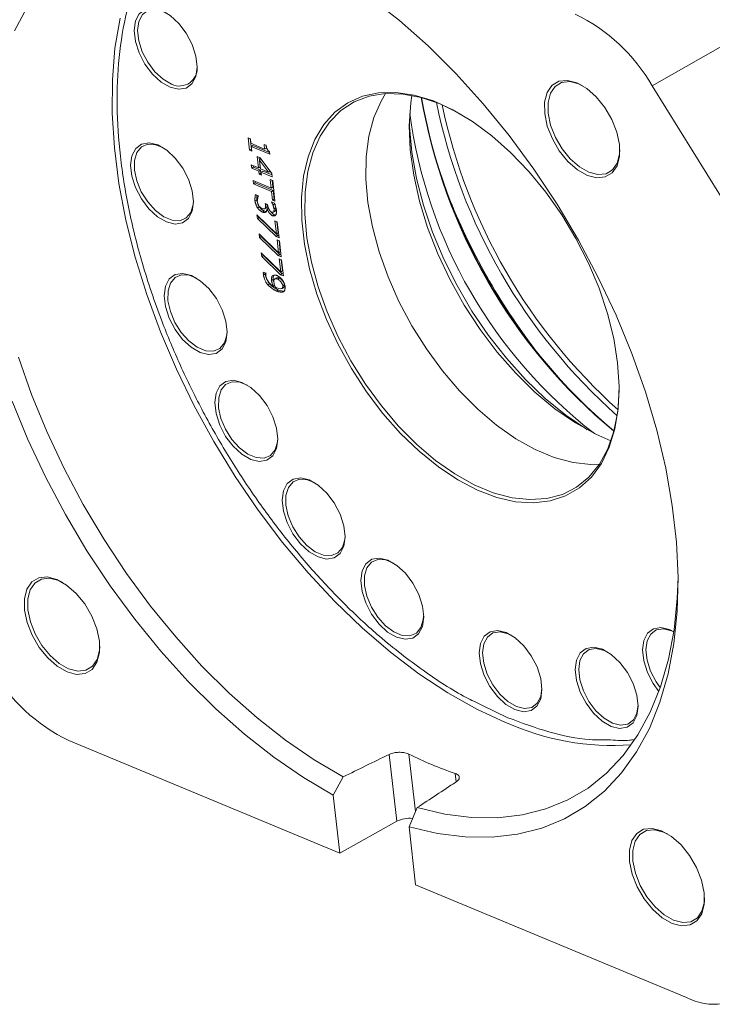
# Model space of a CAD drawing. Header units: inches. Extents: x 0.3 to 33.9, y 0.2 to 21.6.
# Tile 18 of 28: x 27.1 to 28.5, y 16.6 to 18.6. Entities that reach past the tile are written whole.
import ezdxf

# ---------------------------------------------------------------- set-up
doc = ezdxf.new("R2010")
doc.units = ezdxf.units.IN
doc.header["$MEASUREMENT"] = 0

msp = doc.modelspace()

# ---------------------------------------------------------------- linework, layer by layer
at = {"color": 7, "linetype": 'Continuous', "lineweight": 15}
for p, q in [((28.4222, 18.4541), (28.5609, 18.5335)), ((28.2719, 18.4581), (28.2796, 18.4544)), ((28.4222, 18.4541), (28.8592, 17.749)), ((27.5997, 18.3462), (27.5954, 18.348)), ((27.5954, 18.348), (27.5983, 18.3226)), ((27.5994, 18.3463), (27.6019, 18.3247)), ((27.6008, 18.3368), (27.5997, 18.3462)), ((27.5983, 18.3226), (27.6019, 18.3247)), ((27.5983, 18.3226), (27.6026, 18.3209)), ((27.629, 18.3251), (27.6008, 18.3368)), ((27.6016, 18.3301), (27.6051, 18.3321)), ((27.6026, 18.3209), (27.6016, 18.3301)), ((27.6016, 18.3301), (27.6394, 18.3143)), ((27.6019, 18.3247), (27.6022, 18.3245)), ((27.6051, 18.3321), (27.639, 18.318)), ((27.6317, 18.3329), (27.6279, 18.3345)), ((27.6279, 18.3345), (27.629, 18.3251)), ((27.629, 18.3251), (27.6325, 18.3271)), ((27.6321, 18.331), (27.6325, 18.3271)), ((27.6195, 18.307), (27.6136, 18.3095)), ((27.6136, 18.3095), (27.6162, 18.2866)), ((27.6175, 18.3079), (27.6197, 18.2886)), ((27.6218, 18.3039), (27.6187, 18.3021)), ((27.6187, 18.3021), (27.6371, 18.2779)), ((27.6207, 18.2847), (27.6187, 18.3021)), ((27.6438, 18.2748), (27.6195, 18.307)), ((27.6394, 18.3143), (27.6388, 18.3197)), ((27.6162, 18.2866), (27.6017, 18.2926)), ((27.6017, 18.2926), (27.6025, 18.2859)), ((27.6025, 18.2859), (27.606, 18.2879)), ((27.6025, 18.2859), (27.6169, 18.2799)), ((27.6057, 18.2909), (27.606, 18.2879)), ((27.606, 18.2879), (27.6205, 18.2819)), ((27.6162, 18.2866), (27.6197, 18.2886)), ((27.6169, 18.2799), (27.6205, 18.2819)), ((27.6205, 18.2819), (27.6212, 18.2757)), ((27.6371, 18.2779), (27.6207, 18.2847)), ((27.6169, 18.2799), (27.6176, 18.2737)), ((27.6176, 18.2737), (27.6212, 18.2757)), ((27.6176, 18.2737), (27.6222, 18.2718)), ((27.6212, 18.2757), (27.6217, 18.2755)), ((27.6215, 18.278), (27.625, 18.28)), ((27.6222, 18.2718), (27.6215, 18.278)), ((27.6215, 18.278), (27.6445, 18.2684)), ((27.625, 18.28), (27.6441, 18.2721)), ((27.6371, 18.2779), (27.6402, 18.2796)), ((27.6454, 18.2605), (27.6404, 18.2626)), ((27.6404, 18.2626), (27.6424, 18.2452)), ((27.6445, 18.2684), (27.6438, 18.2748)), ((27.6424, 18.2452), (27.6054, 18.2605)), ((27.6054, 18.2605), (27.6061, 18.2536)), ((27.6061, 18.2536), (27.6097, 18.2557)), ((27.6061, 18.2536), (27.6432, 18.2383)), ((27.6093, 18.2589), (27.6097, 18.2557)), ((27.6097, 18.2557), (27.6467, 18.2403)), ((27.6424, 18.2452), (27.6459, 18.2472)), ((27.6444, 18.2609), (27.6459, 18.2472)), ((27.6501, 18.2188), (27.6454, 18.2605)), ((27.6162, 18.2297), (27.6102, 18.2322)), ((27.6162, 18.2292), (27.6162, 18.2297)), ((27.6432, 18.2383), (27.6467, 18.2403)), ((27.6432, 18.2383), (27.6452, 18.2208)), ((27.6452, 18.2208), (27.6487, 18.2229)), ((27.6487, 18.2229), (27.6467, 18.2403)), ((27.6497, 18.2225), (27.6487, 18.2229)), ((27.6128, 18.2211), (27.6092, 18.2191)), ((27.6146, 18.2046), (27.6181, 18.2067)), ((27.6284, 18.2027), (27.6284, 18.2027)), ((27.6298, 18.2035), (27.6319, 18.2047)), ((27.6299, 18.2036), (27.6334, 18.2057)), ((27.6348, 18.2118), (27.6302, 18.2138)), ((27.6302, 18.2138), (27.6305, 18.2108)), ((27.6338, 18.2024), (27.6368, 18.2041)), ((27.6338, 18.2024), (27.6342, 18.2022)), ((27.6342, 18.2022), (27.6369, 18.2038)), ((27.6351, 18.2095), (27.6348, 18.2118)), ((27.649, 18.2147), (27.643, 18.2172)), ((27.643, 18.2172), (27.6431, 18.2167)), ((27.6431, 18.2167), (27.6435, 18.217)), ((27.6452, 18.2208), (27.6501, 18.2188)), ((27.646, 18.2106), (27.6495, 18.2127)), ((27.6482, 18.2026), (27.6517, 18.2047)), ((27.6531, 18.1516), (27.6133, 18.1907)), ((27.6133, 18.1907), (27.6141, 18.1833)), ((27.6141, 18.1833), (27.6177, 18.1854)), ((27.6141, 18.1833), (27.6524, 18.146)), ((27.6175, 18.1866), (27.6177, 18.1854)), ((27.6177, 18.1854), (27.6559, 18.1481)), ((27.6245, 18.1961), (27.6281, 18.1982)), ((27.6447, 18.1887), (27.6483, 18.1907)), ((27.6463, 18.196), (27.6463, 18.196)), ((27.6474, 18.1966), (27.6498, 18.198)), ((27.6476, 18.1969), (27.6511, 18.1989)), ((27.65, 18.1784), (27.6531, 18.1516)), ((27.6549, 18.1764), (27.65, 18.1784)), ((27.6566, 18.1537), (27.654, 18.1768)), ((27.6587, 18.1434), (27.6549, 18.1764)), ((27.6575, 18.1127), (27.6177, 18.1518)), ((27.6177, 18.1518), (27.6185, 18.1444)), ((27.6185, 18.1444), (27.6221, 18.1464)), ((27.6185, 18.1444), (27.6568, 18.1071)), ((27.6219, 18.1476), (27.6221, 18.1464)), ((27.6221, 18.1464), (27.6603, 18.1091)), ((27.6524, 18.146), (27.6559, 18.1481)), ((27.6524, 18.146), (27.6587, 18.1434)), ((27.6566, 18.1537), (27.6531, 18.1516)), ((27.6559, 18.1481), (27.6583, 18.1471)), ((27.6544, 18.1395), (27.6575, 18.1127)), ((27.6594, 18.1374), (27.6544, 18.1395)), ((27.661, 18.1147), (27.6584, 18.1378)), ((27.6631, 18.1045), (27.6594, 18.1374)), ((27.6619, 18.0737), (27.6221, 18.1128)), ((27.6221, 18.1128), (27.623, 18.1054)), ((27.623, 18.1054), (27.6265, 18.1075)), ((27.623, 18.1054), (27.6612, 18.0681)), ((27.6264, 18.1087), (27.6265, 18.1075)), ((27.6265, 18.1075), (27.6648, 18.0702)), ((27.6568, 18.1071), (27.6603, 18.1091)), ((27.6568, 18.1071), (27.6631, 18.1045)), ((27.661, 18.1147), (27.6575, 18.1127)), ((27.6588, 18.1005), (27.6619, 18.0737)), ((27.6638, 18.0984), (27.6588, 18.1005)), ((27.6603, 18.1091), (27.6627, 18.1081)), ((27.6654, 18.0757), (27.6628, 18.0989)), ((27.6675, 18.0655), (27.6638, 18.0984)), ((27.6318, 18.0714), (27.6263, 18.0736)), ((27.6264, 18.068), (27.63, 18.07)), ((27.6318, 18.071), (27.6318, 18.0714)), ((27.6539, 18.0616), (27.6504, 18.0596)), ((27.6555, 18.0591), (27.659, 18.0611)), ((27.6612, 18.0681), (27.6648, 18.0702)), ((27.6612, 18.0681), (27.6675, 18.0655)), ((27.6654, 18.0757), (27.6619, 18.0737)), ((27.6648, 18.0702), (27.6671, 18.0692)), ((27.6351, 18.0476), (27.6387, 18.0497)), ((27.643, 18.0561), (27.6465, 18.0581)), ((27.6471, 18.0441), (27.6498, 18.0456)), ((27.6646, 18.0402), (27.6681, 18.0422)), ((27.6697, 18.0477), (27.6662, 18.0457)), ((27.6697, 18.0477), (27.6695, 18.0486)), ((27.6534, 18.0346), (27.6569, 18.0366)), ((28.4616, 17.34), (28.4661, 17.3379)), ((28.1273, 17.3339), (28.134, 17.3307)), ((28.324, 17.2998), (28.3307, 17.2966)), ((27.7828, 16.885), (27.2284, 17.1153)), ((27.8838, 17.0872), (27.8993, 16.9504)), ((27.7694, 17.0038), (27.7895, 17.0412)), ((27.7828, 16.885), (27.7694, 17.0038)), ((27.9409, 16.9783), (27.9245, 16.9394)), ((27.8993, 16.9504), (27.7828, 16.885)), ((27.9245, 16.9394), (27.9379, 16.8206)), ((28.4924, 16.5902), (27.9379, 16.8206))]:
    msp.add_line(p, q, dxfattribs=at)
at = {"color": 8, "linetype": 'Continuous', "lineweight": 15}
for p, q in [((27.6305, 18.2108), (27.6333, 18.2124)), ((27.6443, 18.0651), (27.6473, 18.0668)), ((28.1267, 17.1622), (28.0731, 17.1882)), ((27.9376, 16.9705), (27.9243, 17.0875)), ((28.0189, 17.0482), (28.0208, 17.031))]:
    msp.add_line(p, q, dxfattribs=at)
at = {"color": 7, "linetype": 'Continuous', "lineweight": 15, "flags": 128}
for points in [[(27.1171, 18.567), (27.1425, 18.6139), (27.1724, 18.6556), (27.2064, 18.6918), (27.2443, 18.7223), (27.2859, 18.7468), (27.3308, 18.7652), (27.3788, 18.7774), (27.4295, 18.7832), (27.4825, 18.7826), (27.5376, 18.7757), (27.5942, 18.7625)], [(27.9245, 16.9394), (27.9828, 16.9257), (28.0396, 16.9186), (28.0943, 16.918), (28.1465, 16.9239), (28.196, 16.9364), (28.2423, 16.9554), (28.2851, 16.9806), (28.3242, 17.012), (28.3593, 17.0493), (28.39, 17.0922), (28.4163, 17.1405), (28.4379, 17.1938), (28.4547, 17.2517), (28.4665, 17.3139), (28.4733, 17.3799), (28.475, 17.4492), (28.4716, 17.5214), (28.4631, 17.5959), (28.4497, 17.6722), (28.4313, 17.7499), (28.4081, 17.8283), (28.3803, 17.907), (28.3481, 17.9852), (28.3117, 18.0626), (28.2713, 18.1386), (28.2273, 18.2126), (28.1799, 18.2841), (28.1295, 18.3527), (28.0764, 18.4178), (28.021, 18.479), (27.9637, 18.5358), (27.9048, 18.588), (27.8449, 18.635)], [(27.4353, 18.4514), (27.4529, 18.4472), (27.4683, 18.4496), (27.4803, 18.4586), (27.488, 18.4734), (27.4907, 18.4928), (27.4881, 18.5152), (27.4806, 18.5388), (27.4686, 18.5617), (27.4533, 18.5821), (27.4357, 18.5983), (27.4174, 18.6089), (27.3998, 18.6132), (27.3844, 18.6107), (27.3723, 18.6017), (27.3647, 18.587), (27.362, 18.5676), (27.3645, 18.5452), (27.3721, 18.5215), (27.384, 18.4986), (27.3994, 18.4782), (27.417, 18.4621), (27.4353, 18.4514)], [(27.4383, 18.4578), (27.421, 18.4679), (27.4044, 18.4831), (27.3899, 18.5024), (27.3786, 18.5241), (27.3715, 18.5464), (27.3691, 18.5676), (27.3716, 18.5859), (27.3788, 18.5999), (27.3902, 18.6083), (27.4048, 18.6107), (27.4214, 18.6066), (27.4281, 18.6034)], [(27.333, 18.5929), (27.3227, 18.5315), (27.3173, 18.4665), (27.3169, 18.3983), (27.3214, 18.3275), (27.3308, 18.2545), (27.3451, 18.1798), (27.3642, 18.104), (27.3879, 18.0277), (27.4161, 17.9512), (27.4485, 17.8752), (27.485, 17.8002), (27.5252, 17.7268), (27.5689, 17.6554), (27.6159, 17.5865), (27.6657, 17.5207), (27.718, 17.4584), (27.7724, 17.3999), (27.8286, 17.3459), (27.8862, 17.2965), (27.9448, 17.2522), (28.0039, 17.2133), (28.0631, 17.18), (28.1221, 17.1526)], [(28.2893, 18.2713), (28.3087, 18.2663), (28.3261, 18.2681), (28.3402, 18.2765), (28.3502, 18.291), (28.3552, 18.3107), (28.3551, 18.3341), (28.3497, 18.3596), (28.3394, 18.3856), (28.3251, 18.4102), (28.3075, 18.4318), (28.288, 18.4489), (28.2678, 18.4604), (28.2484, 18.4654), (28.231, 18.4636), (28.2169, 18.4552), (28.2069, 18.4406), (28.2019, 18.421), (28.2021, 18.3976), (28.2074, 18.3721), (28.2177, 18.3461), (28.232, 18.3215), (28.2496, 18.2999), (28.2691, 18.2827), (28.2893, 18.2713)], [(28.3558, 18.3233), (28.3553, 18.3152), (28.3504, 18.2965), (28.3409, 18.2826), (28.3275, 18.2746), (28.3109, 18.2729), (28.2923, 18.2777), (28.2731, 18.2886), (28.2544, 18.3049), (28.2377, 18.3255), (28.224, 18.349), (28.2142, 18.3738), (28.2091, 18.3982), (28.2089, 18.4205), (28.2138, 18.4392), (28.2232, 18.4531), (28.2367, 18.4612), (28.2533, 18.4629), (28.2719, 18.4581), (28.2719, 18.4581)], [(28.3513, 17.8876), (28.3433, 17.9375), (28.3306, 17.9887), (28.3133, 18.0404), (28.2916, 18.0918), (28.266, 18.1422), (28.2368, 18.1907), (28.2045, 18.2366), (28.1695, 18.2793), (28.1324, 18.3181), (28.0937, 18.3524), (28.054, 18.3816), (28.014, 18.4054), (27.9742, 18.4234), (27.9352, 18.4353), (27.8976, 18.4409), (27.8621, 18.4401), (27.829, 18.433), (27.799, 18.4197), (27.7725, 18.4003), (27.7499, 18.3752), (27.7316, 18.3447), (27.7177, 18.3094), (27.7085, 18.2696), (27.7043, 18.2261), (27.7049, 18.1795), (27.7105, 18.1305), (27.7209, 18.0798), (27.7359, 18.0283), (27.7554, 17.9766), (27.7791, 17.9257), (27.8065, 17.8761), (27.8374, 17.8288), (27.8711, 17.7844), (27.9072, 17.7436), (27.9452, 17.707), (27.9845, 17.6752), (28.0244, 17.6486), (28.0644, 17.6277), (28.1039, 17.6127), (28.1422, 17.604), (28.1788, 17.6015), (28.2132, 17.6055), (28.2448, 17.6157), (28.2731, 17.6321), (28.2977, 17.6544), (28.3182, 17.6822), (28.3343, 17.7152), (28.3459, 17.7529), (28.3526, 17.7946), (28.3544, 17.8397), (28.3513, 17.8876)], [(28.3545, 17.8377), (28.3544, 17.8323), (28.3514, 17.7884), (28.3436, 17.7481), (28.331, 17.712), (28.3139, 17.6806), (28.2926, 17.6544), (28.2673, 17.6338), (28.2384, 17.619), (28.2065, 17.6105), (28.1719, 17.6082), (28.1352, 17.6121), (28.0969, 17.6224), (28.0577, 17.6387), (28.0181, 17.6608), (27.9787, 17.6884), (27.9401, 17.7211), (27.903, 17.7584), (27.8678, 17.7997), (27.8351, 17.8444), (27.8054, 17.8918), (27.7791, 17.9412), (27.7567, 17.9919), (27.7385, 18.043), (27.7247, 18.0939), (27.7156, 18.1436), (27.7114, 18.1916), (27.7119, 18.237), (27.7174, 18.2792), (27.7276, 18.3175), (27.7425, 18.3513), (27.7617, 18.3801), (27.7851, 18.4036), (27.8122, 18.4213), (27.8427, 18.433), (27.876, 18.4384), (27.9117, 18.4376), (27.9493, 18.4305), (27.9881, 18.4172), (27.9881, 18.4172)], [(27.8764, 18.4384), (27.8673, 18.4233), (27.8524, 18.3895), (27.8422, 18.3512), (27.8367, 18.309), (27.8362, 18.2636), (27.8404, 18.2157), (27.8495, 18.1659), (27.8633, 18.1151), (27.8815, 18.064), (27.9039, 18.0133), (27.9302, 17.9639), (27.9599, 17.9165), (27.9926, 17.8718), (28.0278, 17.8305), (28.0649, 17.7932), (28.1035, 17.7605), (28.1429, 17.7328), (28.1825, 17.7107), (28.2217, 17.6944), (28.26, 17.6842), (28.2967, 17.6802), (28.3139, 17.6806)], [(27.9299, 18.4349), (27.9278, 18.4197), (27.9249, 18.3731), (27.927, 18.3235), (27.9341, 18.2718), (27.9459, 18.2185), (27.9625, 18.1646), (27.9835, 18.1106), (28.0086, 18.0574), (28.0375, 18.0057), (28.0698, 17.9562), (28.105, 17.9097), (28.1427, 17.8668), (28.1822, 17.828), (28.2231, 17.794), (28.2648, 17.7652), (28.3067, 17.7421), (28.3376, 17.7287)], [(27.9881, 18.4172), (28.0276, 18.3979), (28.0328, 18.395)], [(28.2888, 17.7512), (28.2876, 17.752), (28.245, 17.781), (28.2031, 17.8152), (28.1625, 17.8541), (28.1236, 17.8972), (28.087, 17.9439), (28.0532, 17.9938), (28.0227, 18.046), (27.9957, 18.0999), (27.9727, 18.1549), (27.9539, 18.2101), (27.9397, 18.2649), (27.9302, 18.3186), (27.9254, 18.3704), (27.9251, 18.3814)], [(27.428, 18.1759), (27.4456, 18.1717), (27.4611, 18.1741), (27.4731, 18.1831), (27.4808, 18.1979), (27.4835, 18.2173), (27.4809, 18.2397), (27.4734, 18.2633), (27.4614, 18.2862), (27.4461, 18.3066), (27.4285, 18.3228), (27.4102, 18.3334), (27.3926, 18.3377), (27.3771, 18.3352), (27.3651, 18.3263), (27.3574, 18.3115), (27.3548, 18.2921), (27.3573, 18.2697), (27.3649, 18.2461), (27.3768, 18.2231), (27.3922, 18.2028), (27.4097, 18.1866), (27.428, 18.1759)], [(27.4834, 18.2196), (27.4828, 18.2118), (27.4779, 18.1954), (27.4685, 18.1841), (27.4553, 18.1786), (27.4396, 18.1795), (27.4224, 18.1866), (27.4053, 18.1994), (27.3896, 18.2169), (27.3765, 18.2375), (27.3672, 18.2598), (27.3624, 18.2817), (27.3625, 18.3017), (27.3674, 18.318), (27.3768, 18.3293), (27.39, 18.3348), (27.4057, 18.3339), (27.4209, 18.3279)], [(27.4968, 17.9091), (27.5144, 17.9048), (27.5299, 17.9073), (27.5419, 17.9162), (27.5496, 17.931), (27.5523, 17.9504), (27.5497, 17.9728), (27.5422, 17.9964), (27.5302, 18.0194), (27.5149, 18.0397), (27.4973, 18.0559), (27.479, 18.0666), (27.4614, 18.0708), (27.446, 18.0684), (27.4339, 18.0594), (27.4262, 18.0446), (27.4236, 18.0252), (27.4261, 18.0028), (27.4337, 17.9792), (27.4456, 17.9563), (27.461, 17.9359), (27.4785, 17.9197), (27.4968, 17.9091)], [(27.5522, 17.9527), (27.5516, 17.9449), (27.5467, 17.9286), (27.5373, 17.9172), (27.5241, 17.9118), (27.5084, 17.9126), (27.4912, 17.9198), (27.4741, 17.9326), (27.4584, 17.95), (27.4454, 17.9707), (27.436, 17.9929), (27.4312, 18.0149), (27.4313, 18.0348), (27.4362, 18.0511), (27.4456, 18.0625), (27.4588, 18.0679), (27.4745, 18.0671), (27.4897, 18.061)], [(27.7895, 17.0412), (27.7304, 17.076), (27.6715, 17.1165), (27.6134, 17.1621), (27.5563, 17.2127), (27.5006, 17.2679), (27.4469, 17.3273), (27.3954, 17.3905), (27.3464, 17.4571), (27.3005, 17.5265), (27.2577, 17.5983), (27.2186, 17.6721), (27.1832, 17.7472), (27.152, 17.8232), (27.125, 17.8995)], [(27.6004, 17.6904), (27.618, 17.6862), (27.6334, 17.6886), (27.6455, 17.6976), (27.6532, 17.7124), (27.6558, 17.7318), (27.6533, 17.7542), (27.6457, 17.7778), (27.6338, 17.8007), (27.6184, 17.8211), (27.6009, 17.8373), (27.5825, 17.8479), (27.565, 17.8522), (27.5495, 17.8497), (27.5375, 17.8407), (27.5298, 17.826), (27.5271, 17.8066), (27.5297, 17.7842), (27.5372, 17.7605), (27.5492, 17.7376), (27.5645, 17.7172), (27.5821, 17.7011), (27.6004, 17.6904)], [(27.6558, 17.7341), (27.6552, 17.7262), (27.6502, 17.7099), (27.6408, 17.6986), (27.6277, 17.6931), (27.6119, 17.694), (27.5948, 17.7011), (27.5777, 17.7139), (27.562, 17.7313), (27.5489, 17.752), (27.5396, 17.7742), (27.5348, 17.7962), (27.5349, 17.8162), (27.5398, 17.8325), (27.5492, 17.8438), (27.5623, 17.8493), (27.5781, 17.8484), (27.5933, 17.8424)], [(27.1124, 17.8093), (27.1446, 17.7311), (27.181, 17.6537), (27.2214, 17.5777), (27.2654, 17.5037), (27.3128, 17.4322), (27.3632, 17.3636), (27.4163, 17.2985), (27.4717, 17.2373), (27.529, 17.1805), (27.5879, 17.1283), (27.6478, 17.0813), (27.7085, 17.0397), (27.7694, 17.0038)], [(27.7382, 17.491), (27.7558, 17.4867), (27.7712, 17.4892), (27.7832, 17.4981), (27.7909, 17.5129), (27.7936, 17.5323), (27.791, 17.5547), (27.7835, 17.5783), (27.7715, 17.6013), (27.7562, 17.6216), (27.7386, 17.6378), (27.7203, 17.6484), (27.7027, 17.6527), (27.6873, 17.6503), (27.6752, 17.6413), (27.6676, 17.6265), (27.6649, 17.6071), (27.6674, 17.5847), (27.675, 17.5611), (27.6869, 17.5381), (27.7023, 17.5178), (27.7199, 17.5016), (27.7382, 17.491)], [(27.7936, 17.5346), (27.7929, 17.5268), (27.788, 17.5105), (27.7786, 17.4991), (27.7655, 17.4937), (27.7497, 17.4945), (27.7326, 17.5016), (27.7154, 17.5144), (27.6997, 17.5319), (27.6867, 17.5526), (27.6774, 17.5748), (27.6725, 17.5968), (27.6726, 17.6167), (27.6775, 17.633), (27.687, 17.6444), (27.7001, 17.6498), (27.7158, 17.649), (27.731, 17.6429)], [(27.8989, 17.3269), (27.9165, 17.3226), (27.932, 17.3251), (27.944, 17.334), (27.9517, 17.3488), (27.9544, 17.3682), (27.9518, 17.3906), (27.9443, 17.4142), (27.9323, 17.4372), (27.917, 17.4575), (27.8994, 17.4737), (27.8811, 17.4844), (27.8635, 17.4886), (27.8481, 17.4862), (27.836, 17.4772), (27.8283, 17.4624), (27.8257, 17.443), (27.8282, 17.4206), (27.8358, 17.397), (27.8477, 17.3741), (27.8631, 17.3537), (27.8806, 17.3375), (27.8989, 17.3269)], [(27.9543, 17.3706), (27.9537, 17.3627), (27.9488, 17.3464), (27.9394, 17.335), (27.9262, 17.3296), (27.9105, 17.3304), (27.8933, 17.3376), (27.8762, 17.3504), (27.8605, 17.3678), (27.8475, 17.3885), (27.8381, 17.4107), (27.8333, 17.4327), (27.8334, 17.4526), (27.8383, 17.4689), (27.8477, 17.4803), (27.8609, 17.4857), (27.8766, 17.4849), (27.8918, 17.4789)], [(27.2249, 17.2559), (27.2443, 17.2509), (27.2617, 17.2527), (27.2758, 17.2611), (27.2858, 17.2757), (27.2908, 17.2953), (27.2907, 17.3187), (27.2853, 17.3442), (27.275, 17.3702), (27.2607, 17.3948), (27.2431, 17.4164), (27.2236, 17.4335), (27.2034, 17.445), (27.184, 17.45), (27.1666, 17.4482), (27.1525, 17.4398), (27.1425, 17.4253), (27.1375, 17.4056), (27.1377, 17.3822), (27.143, 17.3567), (27.1533, 17.3307), (27.1676, 17.3061), (27.1852, 17.2845), (27.2047, 17.2674), (27.2249, 17.2559)], [(27.2279, 17.2623), (27.2087, 17.2732), (27.1901, 17.2895), (27.1733, 17.3102), (27.1596, 17.3337), (27.1498, 17.3584), (27.1447, 17.3828), (27.1445, 17.4051), (27.1494, 17.4239), (27.1588, 17.4377), (27.1723, 17.4458), (27.1889, 17.4475), (27.2075, 17.4427), (27.216, 17.4386)], [(28.475, 17.4499), (28.4733, 17.4061), (28.4667, 17.3421), (28.4553, 17.2817), (28.439, 17.2255), (28.4181, 17.1737), (28.3926, 17.1269), (28.3628, 17.0852), (28.3288, 17.049), (28.2908, 17.0185), (28.2493, 16.994), (28.2043, 16.9756), (28.1564, 16.9634), (28.1057, 16.9576), (28.0526, 16.9581), (27.9976, 16.9651), (27.9409, 16.9783)], [(28.1411, 17.1787), (28.1587, 17.1745), (28.1742, 17.1769), (28.1862, 17.1859), (28.1939, 17.2007), (28.1965, 17.2201), (28.194, 17.2425), (28.1865, 17.2661), (28.1745, 17.289), (28.1591, 17.3094), (28.1416, 17.3256), (28.1233, 17.3362), (28.1057, 17.3405), (28.0902, 17.338), (28.0782, 17.329), (28.0705, 17.3143), (28.0679, 17.2949), (28.0704, 17.2725), (28.0779, 17.2488), (28.0899, 17.2259), (28.1053, 17.2055), (28.1228, 17.1894), (28.1411, 17.1787)], [(28.1965, 17.2224), (28.194, 17.2058), (28.1868, 17.1919), (28.1754, 17.1834), (28.1608, 17.1811), (28.1442, 17.1851), (28.1269, 17.1952), (28.1103, 17.2104), (28.0958, 17.2297), (28.0845, 17.2514), (28.0773, 17.2737), (28.0749, 17.2949), (28.0774, 17.3132), (28.0847, 17.3271), (28.0961, 17.3356), (28.1107, 17.338), (28.1273, 17.3339), (28.1273, 17.3339)], [(28.4665, 17.3378), (28.4575, 17.3423), (28.44, 17.3465), (28.4245, 17.3441), (28.4125, 17.3351), (28.4048, 17.3203), (28.4021, 17.3009), (28.4047, 17.2785), (28.4122, 17.2549), (28.4242, 17.232), (28.4357, 17.2161)], [(28.4384, 17.2238), (28.43, 17.2357), (28.4187, 17.2574), (28.4116, 17.2797), (28.4092, 17.3009), (28.4117, 17.3192), (28.419, 17.3332), (28.4304, 17.3417), (28.4449, 17.344), (28.4616, 17.34)], [(27.2914, 17.3079), (27.2909, 17.2999), (27.286, 17.2811), (27.2765, 17.2673), (27.2631, 17.2592), (27.2465, 17.2575), (27.2279, 17.2623)], [(28.3378, 17.1446), (28.3554, 17.1403), (28.3709, 17.1428), (28.3829, 17.1518), (28.3906, 17.1666), (28.3933, 17.1859), (28.3907, 17.2084), (28.3832, 17.232), (28.3712, 17.2549), (28.3558, 17.2753), (28.3383, 17.2915), (28.32, 17.3021), (28.3024, 17.3064), (28.2869, 17.3039), (28.2749, 17.2949), (28.2672, 17.2801), (28.2646, 17.2608), (28.2671, 17.2384), (28.2747, 17.2147), (28.2866, 17.1918), (28.302, 17.1714), (28.3195, 17.1553), (28.3378, 17.1446)], [(28.3932, 17.1883), (28.3907, 17.1717), (28.3835, 17.1578), (28.3721, 17.1493), (28.3575, 17.1469), (28.3409, 17.151), (28.3236, 17.161), (28.307, 17.1763), (28.2925, 17.1956), (28.2812, 17.2172), (28.274, 17.2396), (28.2716, 17.2608), (28.2742, 17.2791), (28.2814, 17.293), (28.2928, 17.3015), (28.3074, 17.3038), (28.324, 17.2998), (28.324, 17.2998)], [(28.4628, 16.7417), (28.4822, 16.7367), (28.4996, 16.7384), (28.5137, 16.7469), (28.5237, 16.7614), (28.5287, 16.781), (28.5286, 16.8044), (28.5232, 16.83), (28.5129, 16.8559), (28.4986, 16.8806), (28.481, 16.9022), (28.4615, 16.9193), (28.4413, 16.9307), (28.4219, 16.9357), (28.4045, 16.934), (28.3904, 16.9255), (28.3804, 16.911), (28.3754, 16.8914), (28.3756, 16.868), (28.3809, 16.8424), (28.3912, 16.8164), (28.4055, 16.7918), (28.4231, 16.7702), (28.4426, 16.7531), (28.4628, 16.7417)], [(28.5293, 16.7937), (28.5288, 16.7856), (28.5239, 16.7669), (28.5144, 16.753), (28.501, 16.7449), (28.4844, 16.7433), (28.4658, 16.748), (28.4466, 16.7589), (28.428, 16.7753), (28.4112, 16.7959), (28.3975, 16.8194), (28.3877, 16.8442), (28.3826, 16.8686), (28.3824, 16.8909), (28.3873, 16.9096), (28.3967, 16.9235), (28.4102, 16.9315), (28.4268, 16.9332), (28.4454, 16.9284), (28.4539, 16.9243)]]:
    msp.add_lwpolyline(points, dxfattribs=at)
at = {"color": 7, "linetype": 'Continuous', "lineweight": 15}
for centre, radius, start, end in [((28.1059, 18.2721), 0.365, 29.9116, 64.2709), ((27.4546, 18.4903), 0.0364, 243.4211, 7.5419), ((29.0756, 18.6255), 1.1429, 189.8299, 230.1647), ((29.0847, 18.6308), 1.1522, 190.0227, 229.9719), ((29.126, 18.6546), 1.1692, 191.5617, 228.4329), ((29.1259, 18.6545), 1.1587, 191.9075, 228.0871), ((28.9102, 18.53), 0.9932, 187.636, 232.3587), ((29.2225, 18.7103), 1.3093, 201.963, 218.0316), ((27.3869, 17.4442), 0.365, 209.9116, 244.2709), ((28.3418, 17.6414), 0.5359, 245.7891, 274.0029), ((28.2607, 17.7638), 0.7553, 243.554, 251.3264), ((28.5469, 16.6889), 0.1127, 241.0803, 318.2566)]:
    msp.add_arc(centre, radius, start, end, dxfattribs=at)
for centre, major_axis, ratio, start_param, end_param in [((28.6414, 18.3749), (8.7798, 4.4015), 0.08332, 4.573538, 4.584317), ((28.6414, 18.3749), (7.3736, 4.9934), 0.086767, 4.558713, 4.569492), ((27.9184, 16.9405), (0.0296, 0.0048), 0.520982, 1.0238, 2.183926)]:
    msp.add_ellipse(centre, major_axis=major_axis, ratio=ratio, start_param=start_param, end_param=end_param, dxfattribs=at)
for points, knots in [([(28.0731, 17.1882), (28.0625, 17.1932), (28.0227, 17.212), (27.9521, 17.2583), (27.8699, 17.3217), (27.7955, 17.3903), (27.7293, 17.4599), (27.6658, 17.5358), (27.6057, 17.6174), (27.5501, 17.7033), (27.4999, 17.792), (27.4556, 17.8824), (27.414, 17.9821), (27.3775, 18.09), (27.3493, 18.203), (27.3321, 18.311), (27.3253, 18.4147), (27.3293, 18.5145), (27.344, 18.6008), (27.3621, 18.6648), (27.3765, 18.6953), (27.3816, 18.706)], [0, 0, 0, 0, 0.022411, 0.084421, 0.148178, 0.198017, 0.247861, 0.298761, 0.349666, 0.400565, 0.45147, 0.501309, 0.551154, 0.614906, 0.67692, 0.73707, 0.797216, 0.859229, 0.922986, 0.972826, 1, 1, 1, 1]), ([(27.6388, 18.3197), (27.6386, 18.3198), (27.6384, 18.32), (27.638, 18.3202), (27.6377, 18.3205), (27.6371, 18.3209), (27.6364, 18.3216), (27.6357, 18.3225), (27.6352, 18.3233), (27.6348, 18.3239), (27.6344, 18.3246), (27.6339, 18.3255), (27.6334, 18.3266), (27.633, 18.3277), (27.6326, 18.3288), (27.6323, 18.3301), (27.6319, 18.3315), (27.6318, 18.3324), (27.6317, 18.3329)], [0, 0, 0, 0, 0.046265, 0.069608, 0.092547, 0.141423, 0.21091, 0.281944, 0.352454, 0.388028, 0.422958, 0.497076, 0.57092, 0.644752, 0.718577, 0.79775, 0.89837, 1, 1, 1, 1]), ([(27.6102, 18.2322), (27.6101, 18.2319), (27.61, 18.2314), (27.6099, 18.2308), (27.6097, 18.2301), (27.6095, 18.2288), (27.6093, 18.2269), (27.6092, 18.2248), (27.6091, 18.2231), (27.6091, 18.2218), (27.6091, 18.2204), (27.6092, 18.2195), (27.6092, 18.2191)], [0, 0, 0, 0, 0.079533, 0.119473, 0.158974, 0.239924, 0.428344, 0.617223, 0.712554, 0.80789, 0.903236, 1, 1, 1, 1]), ([(27.6131, 18.231), (27.6129, 18.2295), (27.6125, 18.2263), (27.6127, 18.2229), (27.6128, 18.2211)], [0, 0, 0, 0, 0.477334, 1, 1, 1, 1]), ([(27.614, 18.2174), (27.614, 18.2178), (27.614, 18.2186), (27.614, 18.2193), (27.614, 18.2201), (27.6141, 18.2208), (27.6142, 18.2222), (27.6145, 18.2238), (27.6149, 18.2254), (27.6152, 18.2266), (27.6155, 18.2275), (27.6158, 18.2284), (27.6161, 18.2289), (27.6162, 18.2292)], [0, 0, 0, 0, 0.083695, 0.167254, 0.168314, 0.250779, 0.340472, 0.503671, 0.667355, 0.750125, 0.832898, 0.915684, 1, 1, 1, 1]), ([(27.6092, 18.2191), (27.6093, 18.2186), (27.6094, 18.2177), (27.6097, 18.2164), (27.6101, 18.215), (27.6105, 18.2136), (27.611, 18.2121), (27.6116, 18.2106), (27.6121, 18.2093), (27.6127, 18.208), (27.6132, 18.2069), (27.6138, 18.2057), (27.6143, 18.205), (27.6146, 18.2046)], [0, 0, 0, 0, 0.092672, 0.185274, 0.277849, 0.376482, 0.477738, 0.578993, 0.681325, 0.759935, 0.838558, 0.917212, 1, 1, 1, 1]), ([(27.6128, 18.2211), (27.6131, 18.2193), (27.6138, 18.216), (27.6156, 18.2111), (27.6173, 18.2082), (27.6181, 18.2067)], [0, 0, 0, 0, 0.376414, 0.681837, 1, 1, 1, 1]), ([(27.6173, 18.2086), (27.6172, 18.2088), (27.617, 18.209), (27.6168, 18.2093), (27.6166, 18.2097), (27.6163, 18.2103), (27.6158, 18.2114), (27.6153, 18.2126), (27.6149, 18.2138), (27.6146, 18.2149), (27.6144, 18.2157), (27.6143, 18.2162), (27.6141, 18.2168), (27.6141, 18.2172), (27.614, 18.2174)], [0, 0, 0, 0, 0.058374, 0.087858, 0.116676, 0.177828, 0.317622, 0.458689, 0.592197, 0.726219, 0.816962, 0.862418, 0.907736, 1, 1, 1, 1]), ([(27.6146, 18.2046), (27.6148, 18.2043), (27.6152, 18.2037), (27.616, 18.2029), (27.6167, 18.2021), (27.6176, 18.2012), (27.6186, 18.2003), (27.6198, 18.1993), (27.6208, 18.1984), (27.6218, 18.1977), (27.6227, 18.1971), (27.6236, 18.1966), (27.6242, 18.1963), (27.6245, 18.1961)], [0, 0, 0, 0, 0.077776, 0.155448, 0.23309, 0.316861, 0.428015, 0.539162, 0.651648, 0.737858, 0.824079, 0.910321, 1, 1, 1, 1]), ([(27.6242, 18.203), (27.6239, 18.2031), (27.6234, 18.2034), (27.6229, 18.2037), (27.6224, 18.204), (27.6219, 18.2043), (27.6211, 18.2049), (27.6203, 18.2056), (27.6195, 18.2063), (27.6186, 18.207), (27.618, 18.2077), (27.6176, 18.2082), (27.6174, 18.2085), (27.6173, 18.2086)], [0, 0, 0, 0, 0.105967, 0.211877, 0.212823, 0.317761, 0.430886, 0.549059, 0.667235, 0.785427, 0.909116, 0.954478, 1, 1, 1, 1]), ([(27.6181, 18.2067), (27.6191, 18.2055), (27.6211, 18.2032), (27.6245, 18.2002), (27.6269, 18.1989), (27.6281, 18.1982)], [0, 0, 0, 0, 0.316616, 0.6519, 1, 1, 1, 1]), ([(27.6299, 18.2036), (27.6298, 18.2035), (27.6296, 18.2033), (27.6292, 18.203), (27.6288, 18.2028), (27.6282, 18.2026), (27.6276, 18.2025), (27.6269, 18.2025), (27.6263, 18.2025), (27.6256, 18.2026), (27.6249, 18.2028), (27.6244, 18.2029), (27.6242, 18.203)], [0, 0, 0, 0, 0.072952, 0.147799, 0.251424, 0.354972, 0.458493, 0.569888, 0.675876, 0.781874, 0.887893, 1, 1, 1, 1]), ([(27.6305, 18.2108), (27.6305, 18.2105), (27.6306, 18.21), (27.6306, 18.2094), (27.6306, 18.2087), (27.6306, 18.2079), (27.6306, 18.2068), (27.6305, 18.2059), (27.6304, 18.2051), (27.6303, 18.2046), (27.6301, 18.2041), (27.63, 18.2038), (27.6299, 18.2036)], [0, 0, 0, 0, 0.120264, 0.180571, 0.240486, 0.362447, 0.519186, 0.676418, 0.756443, 0.836479, 0.916546, 1, 1, 1, 1]), ([(27.6334, 18.2057), (27.6332, 18.2054), (27.6328, 18.205), (27.6322, 18.2049), (27.6318, 18.2049)], [0, 0, 0, 0, 0.457145, 1, 1, 1, 1]), ([(27.6319, 18.1965), (27.632, 18.1967), (27.6323, 18.197), (27.6324, 18.1973), (27.6326, 18.1977), (27.6328, 18.1981), (27.6331, 18.1987), (27.6333, 18.1995), (27.6335, 18.2004), (27.6337, 18.2014), (27.6338, 18.202), (27.6338, 18.2024)], [0, 0, 0, 0, 0.1033317, 0.2065138, 0.20782, 0.3096537, 0.4207755, 0.5645606, 0.7086702, 0.8539905, 1, 1, 1, 1]), ([(27.6341, 18.2121), (27.6341, 18.2114), (27.6342, 18.2099), (27.6341, 18.2076), (27.6336, 18.2063), (27.6334, 18.2057)], [0, 0, 0, 0, 0.29856, 0.644586, 1, 1, 1, 1]), ([(27.6342, 18.2022), (27.6343, 18.2019), (27.6344, 18.2015), (27.6347, 18.2009), (27.6349, 18.2004), (27.6353, 18.1995), (27.6359, 18.1985), (27.6366, 18.1973), (27.6373, 18.1962), (27.6381, 18.195), (27.639, 18.1938), (27.64, 18.1927), (27.641, 18.1916), (27.6419, 18.1907), (27.6426, 18.1901), (27.6431, 18.1897), (27.6436, 18.1893), (27.6441, 18.189), (27.6445, 18.1888), (27.6447, 18.1887)], [0, 0, 0, 0, 0.0501534, 0.0755294, 0.1002579, 0.1533902, 0.2269838, 0.3005464, 0.3740948, 0.4522986, 0.536044, 0.6197925, 0.7035522, 0.7918393, 0.8468249, 0.8744349, 0.9018461, 0.9587032, 1, 1, 1, 1]), ([(27.6433, 18.196), (27.6432, 18.1961), (27.6429, 18.1962), (27.6424, 18.1965), (27.6418, 18.1969), (27.6413, 18.1975), (27.6408, 18.1979), (27.6404, 18.1984), (27.6398, 18.1991), (27.6391, 18.2), (27.6386, 18.2008), (27.638, 18.2017), (27.6374, 18.2028), (27.6368, 18.2039), (27.6364, 18.205), (27.6359, 18.2061), (27.6356, 18.2073), (27.6353, 18.2084), (27.6352, 18.2091), (27.6351, 18.2095)], [0, 0, 0, 0, 0.041414, 0.06234, 0.126716, 0.183665, 0.212402, 0.240602, 0.300419, 0.389177, 0.433945, 0.477923, 0.571127, 0.640499, 0.709874, 0.779255, 0.853076, 0.926013, 1, 1, 1, 1]), ([(27.6431, 18.2167), (27.6433, 18.2164), (27.6437, 18.2156), (27.6442, 18.2146), (27.6447, 18.2135), (27.6452, 18.2126), (27.6456, 18.2116), (27.6459, 18.211), (27.646, 18.2106)], [0, 0, 0, 0, 0.184771, 0.369791, 0.527043, 0.684369, 0.842057, 1, 1, 1, 1]), ([(27.646, 18.2106), (27.6461, 18.2102), (27.6464, 18.2095), (27.6468, 18.2083), (27.6471, 18.2072), (27.6474, 18.2061), (27.6477, 18.2051), (27.6479, 18.2043), (27.648, 18.2036), (27.6481, 18.203), (27.6482, 18.2026)], [0, 0, 0, 0, 0.141071, 0.2825549, 0.4235497, 0.5646796, 0.7091963, 0.7815339, 0.8537507, 1, 1, 1, 1]), ([(27.6482, 18.2026), (27.6482, 18.2023), (27.6483, 18.2016), (27.6482, 18.2006), (27.6482, 18.1996), (27.6481, 18.1987), (27.648, 18.1981), (27.6479, 18.1977), (27.6478, 18.1973), (27.6477, 18.197), (27.6476, 18.1969)], [0, 0, 0, 0, 0.161336, 0.323992, 0.490316, 0.65723, 0.770491, 0.827257, 0.883818, 1, 1, 1, 1]), ([(27.6486, 18.2149), (27.6486, 18.2148), (27.649, 18.2141), (27.6493, 18.2133), (27.6495, 18.2127)], [0, 0, 0, 0, 0.108168, 1, 1, 1, 1]), ([(27.6531, 18.2001), (27.653, 18.2005), (27.6529, 18.2012), (27.6528, 18.2021), (27.6526, 18.203), (27.6522, 18.2045), (27.6517, 18.2063), (27.6512, 18.2083), (27.6507, 18.21), (27.6502, 18.2116), (27.6497, 18.2129), (27.6493, 18.2139), (27.6491, 18.2144), (27.649, 18.2147)], [0, 0, 0, 0, 0.095879, 0.144037, 0.19166, 0.289366, 0.433003, 0.576826, 0.682168, 0.787515, 0.892875, 0.94635, 1, 1, 1, 1]), ([(27.6495, 18.2127), (27.6498, 18.2119), (27.6503, 18.2104), (27.6511, 18.2077), (27.6515, 18.2058), (27.6517, 18.2047)], [0, 0, 0, 0, 0.282675, 0.564968, 1, 1, 1, 1]), ([(27.6517, 18.2047), (27.6517, 18.204), (27.6518, 18.2026), (27.6517, 18.2006), (27.6513, 18.1995), (27.6511, 18.1989)], [0, 0, 0, 0, 0.3241839, 0.6577458, 1, 1, 1, 1]), ([(27.6245, 18.1961), (27.6248, 18.196), (27.6253, 18.1958), (27.6258, 18.1957), (27.6263, 18.1956), (27.6268, 18.1955), (27.6277, 18.1954), (27.6288, 18.1955), (27.6297, 18.1956), (27.6304, 18.1957), (27.6309, 18.1959), (27.6315, 18.1961), (27.6318, 18.1964), (27.6319, 18.1965)], [0, 0, 0, 0, 0.092428, 0.184807, 0.185589, 0.277162, 0.375373, 0.527446, 0.680494, 0.759282, 0.838082, 0.916915, 1, 1, 1, 1]), ([(27.6281, 18.1982), (27.6291, 18.1979), (27.631, 18.1974), (27.6328, 18.1974), (27.6335, 18.1977), (27.6336, 18.1977)], [0, 0, 0, 0, 0.527228, 0.956761, 1, 1, 1, 1]), ([(27.6416, 18.1972), (27.6416, 18.1971), (27.6427, 18.1954), (27.6449, 18.1932), (27.6472, 18.1912), (27.6481, 18.1908), (27.6483, 18.1907)], [0, 0, 0, 0, 0.010385, 0.623659, 0.925137, 1, 1, 1, 1]), ([(27.6476, 18.1969), (27.6475, 18.1967), (27.6474, 18.1965), (27.647, 18.1963), (27.6466, 18.1961), (27.6462, 18.1959), (27.6459, 18.1958), (27.6454, 18.1957), (27.6449, 18.1957), (27.6444, 18.1957), (27.6439, 18.1958), (27.6435, 18.196), (27.6433, 18.196)], [0, 0, 0, 0, 0.088139, 0.178391, 0.314424, 0.382941, 0.450391, 0.591852, 0.692021, 0.792207, 0.892433, 1, 1, 1, 1]), ([(27.6447, 18.1887), (27.645, 18.1886), (27.6454, 18.1885), (27.646, 18.1883), (27.6465, 18.1882), (27.6473, 18.1882), (27.6482, 18.1882), (27.6492, 18.1884), (27.6501, 18.1887), (27.6508, 18.189), (27.6513, 18.1894), (27.6517, 18.1897), (27.6519, 18.19), (27.652, 18.1901)], [0, 0, 0, 0, 0.096051, 0.144575, 0.19201, 0.292982, 0.421047, 0.549091, 0.677143, 0.814995, 0.876119, 0.937262, 1, 1, 1, 1]), ([(27.6483, 18.1907), (27.6491, 18.1905), (27.6509, 18.19), (27.6524, 18.1906), (27.6531, 18.1909)], [0, 0, 0, 0, 0.468168, 1, 1, 1, 1]), ([(27.6511, 18.1989), (27.651, 18.1987), (27.6506, 18.1983), (27.6501, 18.1981), (27.6498, 18.1981)], [0, 0, 0, 0, 0.484442, 1, 1, 1, 1]), ([(27.652, 18.1901), (27.6521, 18.1903), (27.6522, 18.1907), (27.6524, 18.1911), (27.6525, 18.1915), (27.6526, 18.1919), (27.6528, 18.1928), (27.653, 18.194), (27.6532, 18.1955), (27.6532, 18.1967), (27.6532, 18.1977), (27.6532, 18.1987), (27.6532, 18.1995), (27.6531, 18.2001)], [0, 0, 0, 0, 0.071634, 0.143185, 0.14393, 0.214712, 0.29086, 0.433942, 0.577555, 0.717538, 0.787685, 0.85756, 1, 1, 1, 1]), ([(27.6263, 18.0736), (27.6263, 18.0734), (27.6263, 18.0731), (27.6263, 18.0726), (27.6262, 18.0722), (27.6262, 18.0715), (27.6263, 18.0707), (27.6263, 18.0698), (27.6263, 18.0689), (27.6264, 18.0683), (27.6264, 18.068)], [0, 0, 0, 0, 0.123349, 0.185295, 0.246547, 0.372065, 0.528741, 0.685523, 0.842667, 1, 1, 1, 1]), ([(27.6264, 18.068), (27.6265, 18.0675), (27.6266, 18.0664), (27.627, 18.0649), (27.6274, 18.0632), (27.6281, 18.0613), (27.6289, 18.0589), (27.63, 18.0563), (27.6311, 18.0541), (27.632, 18.0524), (27.633, 18.0507), (27.634, 18.0491), (27.6348, 18.048), (27.6351, 18.0476)], [0, 0, 0, 0, 0.076106, 0.1521731, 0.2282199, 0.3097982, 0.4350537, 0.5602937, 0.6855422, 0.7528547, 0.8203705, 0.9395271, 1, 1, 1, 1]), ([(27.6298, 18.0722), (27.6298, 18.0721), (27.6298, 18.0714), (27.6299, 18.0706), (27.63, 18.07)], [0, 0, 0, 0, 0.154433, 1, 1, 1, 1]), ([(27.63, 18.07), (27.6303, 18.0679), (27.6306, 18.0655), (27.6317, 18.0631), (27.6319, 18.0629)], [0, 0, 0, 0, 0.895732, 1, 1, 1, 1]), ([(27.6314, 18.065), (27.6314, 18.0653), (27.6313, 18.0657), (27.6313, 18.0663), (27.6313, 18.0668), (27.6313, 18.0675), (27.6314, 18.0684), (27.6315, 18.0692), (27.6315, 18.0698), (27.6316, 18.0702), (27.6317, 18.0706), (27.6317, 18.0709), (27.6318, 18.071)], [0, 0, 0, 0, 0.127679, 0.191802, 0.255238, 0.385341, 0.538005, 0.690871, 0.793483, 0.844831, 0.89612, 1, 1, 1, 1]), ([(27.6471, 18.0441), (27.6468, 18.0443), (27.646, 18.0446), (27.6449, 18.0454), (27.6437, 18.0462), (27.6425, 18.0473), (27.6411, 18.0485), (27.6397, 18.05), (27.6383, 18.0516), (27.637, 18.0532), (27.636, 18.0547), (27.635, 18.0561), (27.6342, 18.0575), (27.6334, 18.0589), (27.6328, 18.0603), (27.6323, 18.0615), (27.6319, 18.0628), (27.6316, 18.0639), (27.6315, 18.0647), (27.6314, 18.065)], [0, 0, 0, 0, 0.055743, 0.111475, 0.1672, 0.226889, 0.302293, 0.37769, 0.453083, 0.533973, 0.591984, 0.649999, 0.708021, 0.76918, 0.816801, 0.864436, 0.913715, 0.956542, 1, 1, 1, 1]), ([(27.6443, 18.0651), (27.6442, 18.0649), (27.644, 18.0645), (27.6438, 18.0641), (27.6437, 18.0636), (27.6435, 18.0631), (27.6433, 18.0622), (27.6431, 18.0609), (27.6429, 18.0596), (27.6429, 18.0585), (27.6429, 18.0578), (27.6429, 18.0571), (27.643, 18.0565), (27.643, 18.0561)], [0, 0, 0, 0, 0.0861, 0.172135, 0.172959, 0.258143, 0.349905, 0.509839, 0.670645, 0.779847, 0.834555, 0.889079, 1, 1, 1, 1]), ([(27.6544, 18.0663), (27.6541, 18.0664), (27.6535, 18.0666), (27.6528, 18.0668), (27.6522, 18.0669), (27.6515, 18.067), (27.6504, 18.0671), (27.6492, 18.0671), (27.648, 18.067), (27.6471, 18.0667), (27.6464, 18.0665), (27.6457, 18.0662), (27.6452, 18.0659), (27.6447, 18.0655), (27.6445, 18.0652), (27.6443, 18.0651)], [0, 0, 0, 0, 0.082097, 0.164153, 0.164836, 0.246189, 0.333434, 0.465551, 0.5985, 0.671041, 0.743587, 0.816144, 0.891077, 0.945279, 1, 1, 1, 1]), ([(27.6479, 18.0671), (27.6475, 18.0662), (27.6468, 18.0646), (27.6464, 18.0615), (27.6465, 18.0593), (27.6465, 18.0581)], [0, 0, 0, 0, 0.349469, 0.670573, 1, 1, 1, 1]), ([(27.659, 18.0611), (27.6579, 18.0615), (27.6561, 18.0621), (27.6546, 18.0616), (27.654, 18.0615)], [0, 0, 0, 0, 0.579353, 1, 1, 1, 1]), ([(27.6655, 18.057), (27.6653, 18.0573), (27.6649, 18.0579), (27.6641, 18.0587), (27.6634, 18.0595), (27.6624, 18.0605), (27.6613, 18.0615), (27.66, 18.0626), (27.6587, 18.0636), (27.6576, 18.0644), (27.6565, 18.0651), (27.6555, 18.0658), (27.6548, 18.0661), (27.6544, 18.0663)], [0, 0, 0, 0, 0.070325, 0.140551, 0.210748, 0.286398, 0.402469, 0.518527, 0.636091, 0.72619, 0.816298, 0.906427, 1, 1, 1, 1]), ([(27.6686, 18.0511), (27.6684, 18.0516), (27.6674, 18.0535), (27.665, 18.0566), (27.6619, 18.0596), (27.6598, 18.0607), (27.659, 18.0611)], [0, 0, 0, 0, 0.105806, 0.432438, 0.772591, 1, 1, 1, 1]), ([(27.6346, 18.0568), (27.6351, 18.0555), (27.6362, 18.053), (27.6378, 18.0508), (27.6387, 18.0497)], [0, 0, 0, 0, 0.502492, 1, 1, 1, 1]), ([(27.6351, 18.0476), (27.6359, 18.0469), (27.6367, 18.0459), (27.6378, 18.0449), (27.6385, 18.0444), (27.6395, 18.0435), (27.641, 18.0423), (27.6433, 18.0406), (27.6457, 18.039), (27.648, 18.0375), (27.6498, 18.0364), (27.6516, 18.0354), (27.6528, 18.0349), (27.6534, 18.0346)], [0, 0, 0, 0, 0.1291285, 0.1555683, 0.181898, 0.235163, 0.3291799, 0.4233635, 0.6129423, 0.7092452, 0.8055521, 0.9018696, 1, 1, 1, 1]), ([(27.6387, 18.0497), (27.64, 18.0483), (27.6436, 18.0448), (27.6498, 18.0404), (27.6546, 18.0379), (27.6569, 18.0366)], [0, 0, 0, 0, 0.235004, 0.613004, 1, 1, 1, 1]), ([(27.643, 18.0561), (27.6431, 18.0557), (27.6432, 18.0548), (27.6434, 18.054), (27.6436, 18.0531), (27.6439, 18.0522), (27.6443, 18.0507), (27.6449, 18.0491), (27.6455, 18.0476), (27.646, 18.0465), (27.6463, 18.0457), (27.6467, 18.045), (27.647, 18.0444), (27.6471, 18.0441)], [0, 0, 0, 0, 0.107673, 0.215202, 0.216522, 0.322691, 0.438615, 0.577476, 0.716792, 0.810826, 0.857912, 0.90488, 1, 1, 1, 1]), ([(27.6465, 18.0581), (27.6469, 18.0564), (27.6472, 18.0546), (27.6479, 18.0528), (27.6479, 18.0527)], [0, 0, 0, 0, 0.976848, 1, 1, 1, 1]), ([(27.6478, 18.0526), (27.6478, 18.0532), (27.6477, 18.0545), (27.6479, 18.0564), (27.6481, 18.0578), (27.6485, 18.0585), (27.6485, 18.0586)], [0, 0, 0, 0, 0.27769, 0.554761, 0.916258, 1, 1, 1, 1]), ([(27.6512, 18.0423), (27.6508, 18.0432), (27.6498, 18.0453), (27.6487, 18.0488), (27.6481, 18.0513), (27.6478, 18.0526)], [0, 0, 0, 0, 0.257247, 0.624769, 1, 1, 1, 1]), ([(27.6485, 18.0586), (27.6489, 18.0589), (27.65, 18.0598), (27.6524, 18.06), (27.6545, 18.0594), (27.6555, 18.0591)], [0, 0, 0, 0, 0.197906, 0.624819, 1, 1, 1, 1]), ([(27.6539, 18.0411), (27.6535, 18.0413), (27.6529, 18.0415), (27.652, 18.0419), (27.6515, 18.0422), (27.6512, 18.0423)], [0, 0, 0, 0, 0.3944377, 0.6971745, 1, 1, 1, 1]), ([(27.6646, 18.0402), (27.6642, 18.04), (27.6623, 18.0391), (27.6585, 18.0396), (27.6552, 18.0407), (27.6539, 18.0411)], [0, 0, 0, 0, 0.131463, 0.642575, 1, 1, 1, 1]), ([(27.6555, 18.0591), (27.6566, 18.0585), (27.6591, 18.0571), (27.6623, 18.0536), (27.6646, 18.0501), (27.6659, 18.0475), (27.6661, 18.0462), (27.6662, 18.0457)], [0, 0, 0, 0, 0.2478601, 0.5480542, 0.7718574, 0.9047912, 1, 1, 1, 1]), ([(27.6662, 18.0457), (27.6662, 18.045), (27.6662, 18.0437), (27.6658, 18.0418), (27.665, 18.0408), (27.6646, 18.0402)], [0, 0, 0, 0, 0.283515, 0.557786, 1, 1, 1, 1]), ([(27.6708, 18.0437), (27.6708, 18.0441), (27.6707, 18.0447), (27.6704, 18.0457), (27.6701, 18.0467), (27.6698, 18.0479), (27.6693, 18.0493), (27.6687, 18.0508), (27.6681, 18.0522), (27.6675, 18.0535), (27.667, 18.0546), (27.6663, 18.0558), (27.6658, 18.0565), (27.6655, 18.057)], [0, 0, 0, 0, 0.0736704, 0.1472434, 0.2207879, 0.2999053, 0.413481, 0.5270479, 0.642015, 0.7303618, 0.818722, 0.8859313, 1, 1, 1, 1]), ([(27.6681, 18.0422), (27.6684, 18.0426), (27.669, 18.0433), (27.6697, 18.0451), (27.6697, 18.0467), (27.6697, 18.0477)], [0, 0, 0, 0, 0.282902, 0.552344, 1, 1, 1, 1]), ([(27.6683, 18.0338), (27.6685, 18.0339), (27.6687, 18.0342), (27.669, 18.0345), (27.6692, 18.0349), (27.6696, 18.0356), (27.67, 18.0367), (27.6704, 18.038), (27.6706, 18.0394), (27.6708, 18.0407), (27.6709, 18.0419), (27.6709, 18.0429), (27.6708, 18.0435), (27.6708, 18.0437)], [0, 0, 0, 0, 0.075047, 0.11292, 0.149999, 0.228279, 0.364201, 0.500999, 0.623722, 0.746458, 0.869237, 0.934447, 1, 1, 1, 1]), ([(27.6534, 18.0346), (27.6539, 18.0344), (27.6547, 18.0341), (27.6557, 18.0338), (27.6567, 18.0335), (27.6579, 18.0332), (27.6592, 18.033), (27.6601, 18.0328), (27.6611, 18.0327), (27.6623, 18.0326), (27.6639, 18.0326), (27.6652, 18.0327), (27.6662, 18.0329), (27.667, 18.0331), (27.6677, 18.0333), (27.6681, 18.0336), (27.6683, 18.0338)], [0, 0, 0, 0, 0.092869, 0.139424, 0.185728, 0.279873, 0.37271, 0.419183, 0.46555, 0.559042, 0.667301, 0.775925, 0.831301, 0.886685, 0.942092, 1, 1, 1, 1]), ([(27.6569, 18.0366), (27.6585, 18.0361), (27.6615, 18.0351), (27.6655, 18.0346), (27.6678, 18.0347), (27.6688, 18.0348)], [0, 0, 0, 0, 0.3654162, 0.7300733, 1, 1, 1, 1]), ([(28.3369, 17.1168), (28.3228, 17.1167), (28.2824, 17.1163), (28.2118, 17.1307), (28.1547, 17.1518), (28.1267, 17.1622)], [0, 0, 0, 0, 0.214817, 0.613418, 1, 1, 1, 1]), ([(27.9243, 17.0875), (27.9217, 17.0886), (27.9165, 17.0907), (27.9064, 17.0918), (27.8962, 17.0912), (27.8885, 17.0893), (27.8848, 17.0876), (27.8838, 17.0872)], [0, 0, 0, 0, 0.228082, 0.456161, 0.684232, 0.911668, 1, 1, 1, 1]), ([(28.0202, 17.0305), (28.0221, 17.032), (28.026, 17.0349), (28.0279, 17.0396), (28.0266, 17.0439), (28.0229, 17.0467), (28.0198, 17.0479), (28.0189, 17.0482)], [0, 0, 0, 0, 0.226375, 0.452725, 0.679719, 0.907566, 1, 1, 1, 1])]:
    msp.add_open_spline(points, degree=3, knots=knots, dxfattribs=at)
at = {"color": 8, "linetype": 'Continuous', "lineweight": 15}
msp.add_open_spline([(28.3834, 17.1174), (28.3809, 17.1169), (28.3663, 17.1144), (28.3502, 17.1157), (28.3369, 17.1168)], degree=3, knots=[0, 0, 0, 0, 0.172614, 1, 1, 1, 1], dxfattribs=at)

doc.saveas('drawing.dxf')
